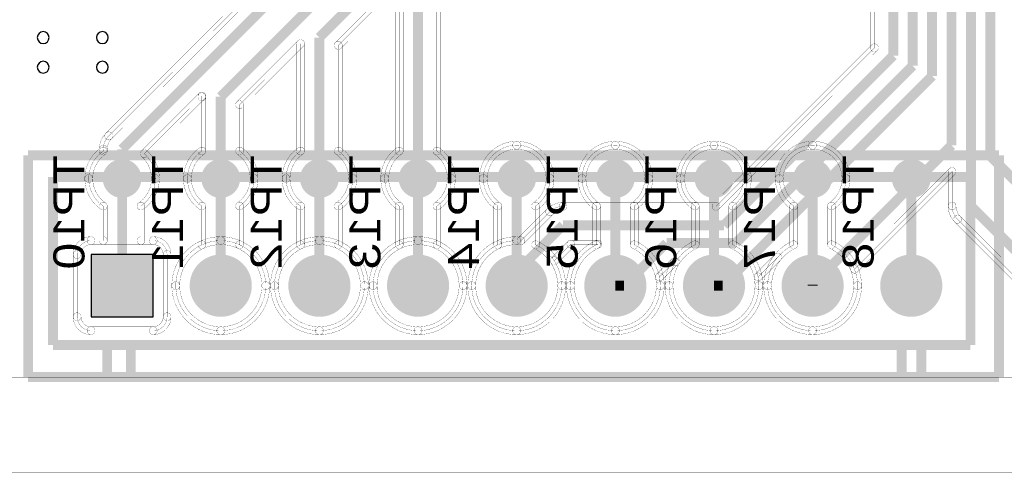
# Model space of a CAD drawing. Header units: millimetres. Extents: x -3.6 to 69.4, y -2.3 to 32.5.
# Tile 3 of 13: x 12.6 to 38, y -2.3 to 9.3. Entities that reach past the tile are written whole.
import ezdxf
from ezdxf.enums import TextEntityAlignment as Align

# ---------------------------------------------------------------- set-up
doc = ezdxf.new("R2010")
doc.units = ezdxf.units.MM
for name, color, linetype, true_color in [('Bottom Layer', 7, 'Continuous', 0x0000ff), ('Bottom Silkscreen Layer', 7, 'Continuous', 0x66cc33), ('Hole Layer', 7, 'Continuous', 0x222222), ('Top Layer', 7, 'Continuous', 0xff0000), ('Top Silkscreen Layer', 7, 'Continuous', 0xffcc00)]:
    doc.layers.add(name, color=color, linetype=linetype, true_color=true_color)
doc.styles.get("Standard").update_dxf_attribs({"font": 'arial.ttf'})

msp = doc.modelspace()

# ---------------------------------------------------------------- hatches: boundary and pattern name
at = {"layer": 'Bottom Layer'}
for points in [[(14.74, 5.265, 1), (15.74, 5.265, 1)], [(17.28, 5.265, 1), (18.28, 5.265, 1)], [(19.82, 5.265, 1), (20.82, 5.265, 1)], [(22.36, 5.265, 1), (23.36, 5.265, 1)], [(24.9, 5.265, 1), (25.9, 5.265, 1)], [(27.44, 5.265, 1), (28.44, 5.265, 1)], [(29.98, 5.265, 1), (30.98, 5.265, 1)], [(32.52, 5.265, 1), (33.52, 5.265, 1)], [(35.06, 5.265, 1), (36.06, 5.265, 1)], [(14.44, 3.311), (14.44, 1.711), (16.04, 1.711), (16.04, 3.311)], [(16.98, 2.51, 1), (18.58, 2.51, 1)], [(19.52, 2.51, 1), (21.12, 2.51, 1)], [(22.06, 2.51, 1), (23.66, 2.51, 1)], [(24.6, 2.51, 1), (26.2, 2.51, 1)], [(27.14, 2.51, 1), (28.74, 2.51, 1)], [(29.68, 2.51, 1), (31.28, 2.51, 1)], [(32.22, 2.51, 1), (33.82, 2.51, 1)], [(34.76, 2.51, 1), (36.36, 2.51, 1)]]:
    msp.add_hatch(color=256, dxfattribs=at).paths.add_polyline_path(points)
at = {"layer": 'Hole Layer'}
for points in [[(14.74, 2.511, 1), (15.74, 2.511, 1)], [(17.28, 2.51, 1), (18.28, 2.51, 1)], [(19.82, 2.51, 1), (20.82, 2.51, 1)], [(22.36, 2.51, 1), (23.36, 2.51, 1)], [(24.9, 2.51, 1), (25.9, 2.51, 1)], [(27.44, 2.51, 1), (28.44, 2.51, 1)], [(29.98, 2.51, 1), (30.98, 2.51, 1)], [(32.52, 2.51, 1), (33.52, 2.51, 1)], [(35.06, 2.51, 1), (36.06, 2.51, 1)]]:
    msp.add_hatch(color=256, dxfattribs=at).paths.add_polyline_path(points)
at = {"layer": 'Top Layer'}
for points in [[(14.44, 3.311), (14.44, 1.711), (16.04, 1.711), (16.04, 3.311)], [(16.98, 2.51, 1), (18.58, 2.51, 1)], [(19.52, 2.51, 1), (21.12, 2.51, 1)], [(22.06, 2.51, 1), (23.66, 2.51, 1)], [(24.6, 2.51, 1), (26.2, 2.51, 1)], [(27.14, 2.51, 1), (28.74, 2.51, 1)], [(29.68, 2.51, 1), (31.28, 2.51, 1)], [(32.22, 2.51, 1), (33.82, 2.51, 1)], [(34.76, 2.51, 1), (36.36, 2.51, 1)]]:
    msp.add_hatch(color=256, dxfattribs=at).paths.add_polyline_path(points)

# ---------------------------------------------------------------- linework, layer by layer
at = {"layer": 'Bottom Layer', "const_width": 0.00508}
msp.add_lwpolyline([(-2.032, 31.496), (-2.032, -1.27), (67.564, -1.27), (67.564, 31.496)], close=True, dxfattribs=at)
for points in [[(64.744, 9.357), (64.744, 0.257), (0.257, 0.257), (0.257, 9.357, 0.314172), (2, 8.142, 0.414214), (3.858, 10, 0.414214), (2, 11.858, 0.314172), (0.257, 10.643), (0.257, 19.357, 0.314172), (2, 18.142, 0.414214), (3.858, 20, 0.414214), (2, 21.858, 0.314172), (0.257, 20.643), (0.257, 29.744), (64.744, 29.744), (64.744, 20.643, 0.314172), (63, 21.858, 0.414214), (61.142, 20, 0.414214), (63, 18.142, 0.314172), (64.744, 19.357), (64.744, 10.643, 0.314172), (63, 11.858, 0.414214), (61.142, 10, 0.414214), (63, 8.142, 0.314172)], [(14.969, 6.291, -1), (14.825, 6.435), (25.315, 16.925, -1), (25.459, 16.781)], [(20.877, 8.617, -1), (20.733, 8.761), (22.316, 10.344, -1), (22.46, 10.2)], [(22.273, 10.16, -1), (22.477, 10.16), (22.477, 5.972, -1), (22.273, 5.972)], [(23.447, 5.972, -1), (23.244, 5.972), (23.244, 9.959, -1), (23.447, 9.959)], [(18.337, 7.093, -1), (18.193, 7.237), (19.763, 8.807, -1), (19.907, 8.663)], [(19.733, 8.735, -1), (19.936, 8.735), (19.936, 5.972, -1), (19.733, 5.972)], [(20.907, 5.972, -1), (20.704, 5.972), (20.704, 8.689, -1), (20.907, 8.689)], [(15.883, 5.833, -1), (15.739, 5.977), (17.224, 7.461, -1), (17.367, 7.317)], [(17.193, 7.366, -0.011917), (17.194, 7.394, -1), (17.397, 7.384, 0.011917), (17.396, 7.366, -1)], [(17.193, 7.366, -1), (17.396, 7.366), (17.396, 7.366, -1), (17.193, 7.366)], [(17.193, 7.366, -1), (17.396, 7.366), (17.396, 5.972, -1), (17.193, 5.972)], [(18.164, 7.165, -1), (18.367, 7.165), (18.367, 5.972, -1), (18.164, 5.972)], [(14.653, 6.02, -0.198912), (14.825, 6.435, -1), (14.969, 6.291, 0.198912), (14.856, 6.02, -1)], [(14.969, 6.291, -1), (14.825, 6.435), (14.825, 6.435, -1), (14.969, 6.291)], [(14.653, 6.02, -1), (14.856, 6.02), (14.856, 6.02, -1), (14.653, 6.02)], [(14.856, 5.972, -1), (14.653, 5.972), (14.653, 6.02, -1), (14.856, 6.02)], [(25.4, 1.352, 0.414214), (26.558, 2.51, 0.292586), (25.885, 3.562), (25.885, 4.557, 0.247355), (26.258, 5.265, 0.414214), (25.4, 6.123, 0.414214), (24.542, 5.265, 0.247355), (24.915, 4.557), (24.915, 3.562, 0.292586), (24.242, 2.51, 0.414214)], [(24.44, 5.265, -0.414214), (25.4, 6.224, -1), (25.4, 6.021, 0.414214), (24.644, 5.265, -1)], [(25.4, 6.224, -0.414214), (26.36, 5.265, -1), (26.157, 5.265, 0.414214), (25.4, 6.021, -1)], [(26.782, 2.51, 0.414214), (27.94, 1.352, 0.414214), (29.098, 2.51, 0.292586), (28.425, 3.562), (28.425, 4.557, 0.247355), (28.798, 5.265, 0.414214), (27.94, 6.123, 0.414214), (27.082, 5.265, 0.247355), (27.455, 4.557), (27.455, 3.562, 0.292586)], [(26.98, 5.265, -0.414214), (27.94, 6.224, -1), (27.94, 6.021, 0.414214), (27.184, 5.265, -1)], [(27.94, 6.224, -0.414214), (28.9, 5.265, -1), (28.697, 5.265, 0.414214), (27.94, 6.021, -1)], [(29.322, 2.51, 0.414214), (30.48, 1.352, 0.414214), (31.638, 2.51, 0.292586), (30.965, 3.562), (30.965, 4.557, 0.247355), (31.338, 5.265, 0.414214), (30.48, 6.123, 0.414214), (29.622, 5.265, 0.247355), (29.995, 4.557), (29.995, 3.562, 0.292586)], [(29.52, 5.265, -0.414214), (30.48, 6.224, -1), (30.48, 6.021, 0.414214), (29.724, 5.265, -1)], [(30.48, 6.224, -0.414214), (31.44, 5.265, -1), (31.237, 5.265, 0.414214), (30.48, 6.021, -1)], [(33.02, 1.352, 0.414214), (34.178, 2.51, 0.292586), (33.505, 3.562), (33.505, 4.557, 0.247355), (33.878, 5.265, 0.414214), (33.02, 6.123, 0.414214), (32.162, 5.265, 0.247355), (32.535, 4.557), (32.535, 3.562, 0.292586), (31.862, 2.51, 0.414214)], [(32.06, 5.265, -0.414214), (33.02, 6.224, -1), (33.02, 6.021, 0.414214), (32.264, 5.265, -1)], [(33.02, 6.224, -0.414214), (33.98, 5.265, -1), (33.777, 5.265, 0.414214), (33.02, 6.021, -1)], [(14.28, 5.265, -0.247355), (14.697, 6.056, -1), (14.812, 5.889, 0.247355), (14.483, 5.265, -1)], [(15.879, 5.981, -0.213779), (16.2, 5.265, -1), (15.997, 5.265, 0.213779), (15.744, 5.829, -1)], [(16.82, 5.265, -0.247355), (17.237, 6.056, -1), (17.352, 5.889, 0.247355), (17.023, 5.265, -1)], [(18.323, 6.056, -0.247355), (18.74, 5.265, -1), (18.537, 5.265, 0.247355), (18.208, 5.889, -1)], [(19.36, 5.265, -0.247355), (19.777, 6.056, -1), (19.892, 5.889, 0.247355), (19.563, 5.265, -1)], [(20.863, 6.056, -0.247355), (21.28, 5.265, -1), (21.077, 5.265, 0.247355), (20.748, 5.889, -1)], [(21.9, 5.265, -0.247355), (22.317, 6.056, -1), (22.432, 5.889, 0.247355), (22.104, 5.265, -1)], [(23.403, 6.056, -0.247355), (23.82, 5.265, -1), (23.617, 5.265, 0.247355), (23.288, 5.889, -1)], [(14.697, 4.473, -0.247355), (14.28, 5.265, -1), (14.483, 5.265, 0.247355), (14.812, 4.64, -1)], [(16.2, 5.265, -0.247355), (15.783, 4.473, -1), (15.668, 4.64, 0.247355), (15.997, 5.265, -1)], [(17.237, 4.473, -0.247355), (16.82, 5.265, -1), (17.023, 5.265, 0.247355), (17.352, 4.64, -1)], [(18.74, 5.265, -0.247355), (18.323, 4.473, -1), (18.208, 4.64, 0.247355), (18.537, 5.265, -1)], [(19.777, 4.473, -0.247355), (19.36, 5.265, -1), (19.563, 5.265, 0.247355), (19.892, 4.64, -1)], [(21.28, 5.265, -0.247355), (20.863, 4.473, -1), (20.748, 4.64, 0.247355), (21.077, 5.265, -1)], [(22.317, 4.473, -0.247355), (21.9, 5.265, -1), (22.104, 5.265, 0.247355), (22.432, 4.64, -1)], [(23.82, 5.265, -0.247355), (23.403, 4.473, -1), (23.288, 4.64, 0.247355), (23.617, 5.265, -1)], [(24.857, 4.473, -0.247355), (24.44, 5.265, -1), (24.644, 5.265, 0.247355), (24.972, 4.64, -1)], [(26.36, 5.265, -0.247355), (25.943, 4.473, -1), (25.828, 4.64, 0.247355), (26.157, 5.265, -1)], [(27.397, 4.473, -0.247355), (26.98, 5.265, -1), (27.184, 5.265, 0.247355), (27.512, 4.64, -1)], [(28.9, 5.265, -0.247355), (28.483, 4.473, -1), (28.368, 4.64, 0.247355), (28.697, 5.265, -1)], [(29.937, 4.473, -0.247355), (29.52, 5.265, -1), (29.724, 5.265, 0.247355), (30.052, 4.64, -1)], [(31.44, 5.265, -0.247355), (31.023, 4.473, -1), (30.908, 4.64, 0.247355), (31.237, 5.265, -1)], [(32.477, 4.473, -0.247355), (32.06, 5.265, -1), (32.264, 5.265, 0.247355), (32.592, 4.64, -1)], [(33.98, 5.265, -0.247355), (33.563, 4.473, -1), (33.448, 4.64, 0.247355), (33.777, 5.265, -1)], [(14.653, 4.557, -1), (14.856, 4.557), (14.856, 3.669, -1), (14.653, 3.669)], [(15.827, 3.669, -1), (15.624, 3.669), (15.624, 4.557, -1), (15.827, 4.557)], [(17.193, 4.557, -1), (17.396, 4.557), (17.396, 3.562, -1), (17.193, 3.562)], [(18.367, 3.562, -1), (18.164, 3.562), (18.164, 4.557, -1), (18.367, 4.557)], [(19.733, 4.557, -1), (19.936, 4.557), (19.936, 3.562, -1), (19.733, 3.562)], [(20.907, 3.562, -1), (20.704, 3.562), (20.704, 4.557, -1), (20.907, 4.557)], [(22.273, 4.557, -1), (22.477, 4.557), (22.477, 3.562, -1), (22.273, 3.562)], [(23.447, 3.562, -1), (23.244, 3.562), (23.244, 4.557, -1), (23.447, 4.557)], [(24.813, 4.557, -1), (25.017, 4.557), (25.017, 3.562, -1), (24.813, 3.562)], [(25.987, 3.562, -1), (25.784, 3.562), (25.784, 4.557, -1), (25.987, 4.557)], [(27.353, 4.557, -1), (27.557, 4.557), (27.557, 3.562, -1), (27.353, 3.562)], [(28.527, 3.562, -1), (28.324, 3.562), (28.324, 4.557, -1), (28.527, 4.557)], [(29.893, 4.557, -1), (30.097, 4.557), (30.097, 3.562, -1), (29.893, 3.562)], [(31.067, 3.562, -1), (30.864, 3.562), (30.864, 4.557, -1), (31.067, 4.557)], [(32.433, 4.557, -1), (32.637, 4.557), (32.637, 3.562, -1), (32.433, 3.562)], [(33.607, 3.562, -1), (33.404, 3.562), (33.404, 4.557, -1), (33.607, 4.557)], [(13.98, 3.311, -0.414214), (14.44, 3.77, -1), (14.44, 3.567, 0.414214), (14.183, 3.311, -1)], [(14.44, 3.567, -1), (14.44, 3.77), (14.755, 3.77, -1), (14.755, 3.567)], [(15.725, 3.567, -1), (15.725, 3.77), (16.04, 3.77, -1), (16.04, 3.567)], [(16.04, 3.77, -0.414214), (16.5, 3.311, -1), (16.297, 3.311, 0.414214), (16.04, 3.567, -1)], [(16.52, 2.51, -0.292586), (17.252, 3.654, -1), (17.337, 3.47, 0.292586), (16.723, 2.51, -1)], [(18.308, 3.654, -0.292586), (19.04, 2.51, -1), (18.837, 2.51, 0.292586), (18.223, 3.47, -1)], [(19.06, 2.51, -0.292586), (19.792, 3.654, -1), (19.877, 3.47, 0.292586), (19.264, 2.51, -1)], [(20.848, 3.654, -0.292586), (21.58, 2.51, -1), (21.377, 2.51, 0.292586), (20.763, 3.47, -1)], [(21.6, 2.51, -0.292586), (22.332, 3.654, -1), (22.417, 3.47, 0.292586), (21.804, 2.51, -1)], [(23.388, 3.654, -0.292586), (24.12, 2.51, -1), (23.917, 2.51, 0.292586), (23.303, 3.47, -1)], [(24.14, 2.51, -0.292586), (24.872, 3.654, -1), (24.957, 3.47, 0.292586), (24.344, 2.51, -1)], [(25.928, 3.654, -0.292586), (26.66, 2.51, -1), (26.457, 2.51, 0.292586), (25.843, 3.47, -1)], [(26.68, 2.51, -0.292586), (27.412, 3.654, -1), (27.497, 3.47, 0.292586), (26.884, 2.51, -1)], [(28.468, 3.654, -0.292586), (29.2, 2.51, -1), (28.997, 2.51, 0.292586), (28.383, 3.47, -1)], [(29.22, 2.51, -0.292586), (29.952, 3.654, -1), (30.037, 3.47, 0.292586), (29.424, 2.51, -1)], [(31.008, 3.654, -0.292586), (31.74, 2.51, -1), (31.537, 2.51, 0.292586), (30.923, 3.47, -1)], [(31.76, 2.51, -0.292586), (32.492, 3.654, -1), (32.577, 3.47, 0.292586), (31.964, 2.51, -1)], [(33.548, 3.654, -0.292586), (34.28, 2.51, -1), (34.077, 2.51, 0.292586), (33.463, 3.47, -1)], [(13.98, 3.311, -1), (14.183, 3.311), (14.183, 1.711, -1), (13.98, 1.711)], [(16.5, 1.711, -1), (16.297, 1.711), (16.297, 3.311, -1), (16.5, 3.311)], [(17.78, 1.251, -0.414214), (16.52, 2.51, -1), (16.723, 2.51, 0.414214), (17.78, 1.454, -1)], [(19.04, 2.51, -0.414214), (17.78, 1.251, -1), (17.78, 1.454, 0.414214), (18.837, 2.51, -1)], [(20.32, 1.251, -0.414214), (19.06, 2.51, -1), (19.264, 2.51, 0.414214), (20.32, 1.454, -1)], [(21.58, 2.51, -0.414214), (20.32, 1.251, -1), (20.32, 1.454, 0.414214), (21.377, 2.51, -1)], [(22.86, 1.251, -0.414214), (21.6, 2.51, -1), (21.804, 2.51, 0.414214), (22.86, 1.454, -1)], [(24.12, 2.51, -0.414214), (22.86, 1.251, -1), (22.86, 1.454, 0.414214), (23.917, 2.51, -1)], [(25.4, 1.251, -0.414214), (24.14, 2.51, -1), (24.344, 2.51, 0.414214), (25.4, 1.454, -1)], [(26.66, 2.51, -0.414214), (25.4, 1.251, -1), (25.4, 1.454, 0.414214), (26.457, 2.51, -1)], [(27.94, 1.251, -0.414214), (26.68, 2.51, -1), (26.884, 2.51, 0.414214), (27.94, 1.454, -1)], [(29.2, 2.51, -0.414214), (27.94, 1.251, -1), (27.94, 1.454, 0.414214), (28.997, 2.51, -1)], [(30.48, 1.251, -0.414214), (29.22, 2.51, -1), (29.424, 2.51, 0.414214), (30.48, 1.454, -1)], [(31.74, 2.51, -0.414214), (30.48, 1.251, -1), (30.48, 1.454, 0.414214), (31.537, 2.51, -1)], [(33.02, 1.251, -0.414214), (31.76, 2.51, -1), (31.964, 2.51, 0.414214), (33.02, 1.454, -1)], [(34.28, 2.51, -0.414214), (33.02, 1.251, -1), (33.02, 1.454, 0.414214), (34.077, 2.51, -1)], [(14.44, 1.251, -0.414214), (13.98, 1.711, -1), (14.183, 1.711, 0.414214), (14.44, 1.454, -1)], [(16.5, 1.711, -0.414214), (16.04, 1.251, -1), (16.04, 1.454, 0.414214), (16.297, 1.711, -1)], [(14.44, 1.251, -1), (14.44, 1.454), (16.04, 1.454, -1), (16.04, 1.251)], [(0.257, 0.155, -1), (0.257, 0.358), (64.744, 0.358, -1), (64.744, 0.155)]]:
    msp.add_lwpolyline(points, format="xyb", close=True, dxfattribs=at)
for points in [[(25.387, 16.853), (14.897, 6.363), (14.897, 6.363, 0.198912), (14.755, 6.02), (14.755, 6.02), (14.755, 5.972, 0.247355), (14.382, 5.265, 0.247355), (14.755, 4.557), (14.755, 3.669), (14.44, 3.669, 0.414214), (14.082, 3.311), (14.082, 1.711, 0.414214), (14.44, 1.353), (16.04, 1.353, 0.414214), (16.398, 1.711), (16.398, 3.311, 0.414214), (16.04, 3.669), (15.725, 3.669), (15.725, 4.557, 0.247355), (16.098, 5.265, 0.213779), (15.811, 5.905), (17.295, 7.389, 0.011917), (17.295, 7.366), (17.295, 7.366), (17.295, 5.972, 0.247355), (16.922, 5.265, 0.247355), (17.295, 4.557), (17.295, 3.562, 0.292586), (16.622, 2.51, 0.414214), (17.78, 1.352, 0.414214), (18.938, 2.51, 0.292586), (18.265, 3.562), (18.265, 4.557, 0.247355), (18.638, 5.265, 0.247355), (18.265, 5.972), (18.265, 7.165), (19.835, 8.735), (19.835, 5.972, 0.247355), (19.462, 5.265, 0.247355), (19.835, 4.557), (19.835, 3.562, 0.292586), (19.162, 2.51, 0.414214), (20.32, 1.352, 0.414214), (21.478, 2.51, 0.292586), (20.805, 3.562), (20.805, 4.557, 0.247355), (21.178, 5.265, 0.247355), (20.805, 5.972), (20.805, 8.689), (22.388, 10.272, 0.05822)], [(22.375, 10.16), (22.375, 5.972, 0.247355), (22.002, 5.265, 0.247355), (22.375, 4.557), (22.375, 3.562, 0.292586), (21.702, 2.51, 0.414214), (22.86, 1.352, 0.414214), (24.018, 2.51, 0.292586), (23.345, 3.562), (23.345, 4.557, 0.247355), (23.718, 5.265, 0.247355), (23.345, 5.972), (23.345, 9.959)]]:
    msp.add_lwpolyline(points, format="xyb", dxfattribs=at)
at = {"layer": 'Bottom Layer', "const_width": 0.254}
for points in [[(25.73, 16.51), (15.24, 6.02)], [(26.162, 15.748), (17.78, 7.366)], [(26.416, 14.986), (20.32, 8.89)], [(22.86, 10.16), (22.86, 5.265)], [(20.32, 8.89), (20.32, 5.265)], [(17.78, 7.366), (17.78, 5.265)], [(15.24, 6.02), (15.24, 5.265)], [(15.24, 5.265), (15.24, 2.511)], [(17.78, 5.265), (17.78, 2.51)], [(20.32, 5.265), (20.32, 2.51)], [(22.86, 5.265), (22.86, 2.51)], [(25.4, 5.265), (25.4, 2.51)], [(27.94, 5.265), (27.94, 2.51)], [(30.48, 5.265), (30.48, 2.51)], [(33.02, 5.265), (33.02, 2.51)], [(35.56, 5.265), (35.56, 2.51)]]:
    msp.add_lwpolyline(points, dxfattribs=at)
at = {"layer": 'Bottom Layer'}
msp.add_lwpolyline([(14.44, 3.311), (14.44, 1.711), (16.04, 1.711), (16.04, 3.311)], close=True, dxfattribs=at)
at = {"layer": 'Hole Layer'}
for points in [[(13.056, 8.89, 1), (13.36, 8.89, 1)], [(13.056, 8.128, 1), (13.36, 8.128, 1)]]:
    msp.add_lwpolyline(points, format="xyb", close=True, dxfattribs=at)
for points in [[(14.58, 8.89, 1), (14.884, 8.89), (14.884, 8.89, 1), (14.58, 8.89)], [(14.58, 8.128, 1), (14.884, 8.128), (14.884, 8.128, 1), (14.58, 8.128)]]:
    msp.add_lwpolyline(points, format="xyb", dxfattribs=at)
at = {"layer": 'Top Layer', "const_width": 0.00508}
msp.add_lwpolyline([(-3.556, 32.512), (-3.556, -2.286), (68.58, -2.286), (68.58, 32.512)], close=True, dxfattribs=at)
at = {"layer": 'Top Layer'}
for points, const_width in [([(35.096, 10.75), (35.096, 8.426)], 0.254), ([(35.596, 8.164), (35.596, 10.75)], 0.254), ([(36.096, 7.902), (36.096, 10.75)], 0.254), ([(36.596, 10.75), (36.596, 6.116)], 0.254), ([(37.096, 10.75), (37.096, 4.56)], 0.254), ([(37.596, 10.75), (37.596, 5.838)], 0.254), ([(35.096, 8.426), (30.734, 4.064)], 0.254), ([(31.039, 3.607), (35.596, 8.164)], 0.254), ([(30.705, 2.51), (36.096, 7.902)], 0.254), ([(36.596, 6.116), (33.02, 2.54)], 0.254), ([(37.596, 5.838), (39.844, 3.59)], 0.254), ([(37.096, 4.56), (39.145, 2.511)], 0.254), ([(26.594, 4.064), (25.4, 2.87)], 0.254), ([(30.734, 4.064), (26.594, 4.064)], 0.254), ([(28.165, 2.51), (29.261, 3.607)], 0.254), ([(29.261, 3.607), (31.039, 3.607)], 0.254), ([(25.4, 2.87), (25.4, 2.51)], 0.254), ([(27.94, 2.51), (28.165, 2.51)], 0.254), ([(30.48, 2.51), (30.705, 2.51)], 0.254), ([(33.02, 2.54), (33.02, 2.51)], 0.254), ([(64.744, 0.257), (0.257, 0.257)], 0.00508)]:
    msp.add_lwpolyline(points, dxfattribs=dict(at, const_width=const_width))
at = {"layer": 'Top Layer', "const_width": 0.00508}
for points in [[(34.509, 10.047, -1), (34.712, 10.047), (34.712, 8.627, -1), (34.509, 8.627)], [(30.605, 4.477, -1), (30.461, 4.621), (34.539, 8.699, -1), (34.683, 8.555)], [(34.17, 2.861, -1), (34.027, 3.004), (36.539, 5.516, -1), (36.683, 5.373)], [(36.509, 5.445, -1), (36.712, 5.445), (36.712, 4.56, -1), (36.509, 4.56)], [(26.179, 4.479, -0.198912), (26.594, 4.651, -1), (26.594, 4.448, 0.198912), (26.323, 4.335, -1)], [(26.594, 4.448, -1), (26.594, 4.651), (30.533, 4.651, -1), (30.533, 4.448)], [(26.594, 4.448, -1), (26.594, 4.651), (26.594, 4.651, -1), (26.594, 4.448)], [(36.509, 4.56, -1), (36.712, 4.56), (36.712, 4.56, -1), (36.509, 4.56)], [(36.681, 4.145, -0.198912), (36.509, 4.56, -1), (36.712, 4.56, 0.198912), (36.825, 4.289, -1)], [(25.58, 3.592, -1), (25.436, 3.735), (26.179, 4.479, -1), (26.323, 4.335)], [(26.323, 4.335, -1), (26.179, 4.479), (26.179, 4.479, -1), (26.323, 4.335)], [(36.681, 4.145, -1), (36.825, 4.289), (36.825, 4.289, -1), (36.681, 4.145)], [(36.681, 4.145, -1), (36.825, 4.289), (38.874, 2.24, -1), (38.73, 2.096)], [(13.98, 3.311, -0.414214), (14.44, 3.77, -1), (14.44, 3.567, 0.414214), (14.183, 3.311, -1)], [(14.082, 1.711, 0.414214), (14.44, 1.353), (16.04, 1.353, 0.414214), (16.398, 1.711), (16.398, 3.311, 0.414214), (16.04, 3.669), (14.44, 3.669, 0.414214), (14.082, 3.311)], [(14.44, 3.567, -1), (14.44, 3.77), (16.04, 3.77, -1), (16.04, 3.567)], [(16.04, 3.77, -0.414214), (16.5, 3.311, -1), (16.297, 3.311, 0.414214), (16.04, 3.567, -1)], [(16.52, 2.51, -0.414214), (17.78, 3.77, -1), (17.78, 3.567, 0.414214), (16.723, 2.51, -1)], [(17.78, 1.352, 0.414214), (18.938, 2.51, 0.414214), (17.78, 3.669, 0.414214), (16.622, 2.51, 0.414214)], [(17.78, 3.77, -0.414214), (19.04, 2.51, -1), (18.837, 2.51, 0.414214), (17.78, 3.567, -1)], [(19.06, 2.51, -0.414214), (20.32, 3.77, -1), (20.32, 3.567, 0.414214), (19.264, 2.51, -1)], [(19.162, 2.51, 0.414214), (20.32, 1.352, 0.414214), (21.478, 2.51, 0.414214), (20.32, 3.669, 0.414214)], [(20.32, 3.77, -0.414214), (21.58, 2.51, -1), (21.377, 2.51, 0.414214), (20.32, 3.567, -1)], [(21.6, 2.51, -0.414214), (22.86, 3.77, -1), (22.86, 3.567, 0.414214), (21.804, 2.51, -1)], [(22.86, 1.352, 0.414214), (24.018, 2.51, 0.414214), (22.86, 3.669, 0.414214), (21.702, 2.51, 0.414214)], [(22.86, 3.77, -0.414214), (24.12, 2.51, -1), (23.917, 2.51, 0.414214), (22.86, 3.567, -1)], [(24.14, 2.51, -0.414214), (25.4, 3.77, -1), (25.4, 3.567, 0.414214), (24.344, 2.51, -1)], [(25.4, 3.77, -0.023309), (25.517, 3.765, -1), (25.498, 3.562, 0.023309), (25.4, 3.567, -1)], [(26.438, 3.078, -1), (26.294, 3.221), (26.723, 3.651, -1), (26.867, 3.507)], [(26.68, 2.51, -0.302361), (27.454, 3.673, -1), (27.532, 3.485, 0.302361), (26.884, 2.51, -1)], [(26.795, 3.477, -1), (26.795, 3.68), (27.493, 3.68, -1), (27.493, 3.477)], [(13.98, 3.311, -1), (14.183, 3.311), (14.183, 1.711, -1), (13.98, 1.711)], [(16.5, 1.711, -1), (16.297, 1.711), (16.297, 3.311, -1), (16.5, 3.311)], [(31.688, 2.664, -1), (31.544, 2.808), (32.051, 3.314, -1), (32.194, 3.17)], [(31.76, 2.51, -0.172658), (32.044, 3.306, -1), (32.201, 3.178, 0.172658), (31.964, 2.51, -1)], [(26.451, 3.206, -0.147168), (26.66, 2.51, -1), (26.457, 2.51, 0.147168), (26.281, 3.093, -1)], [(29.148, 2.664, -1), (29.004, 2.808), (29.39, 3.194, -1), (29.534, 3.05)], [(29.22, 2.51, -0.139882), (29.41, 3.175, -1), (29.583, 3.068, 0.139882), (29.424, 2.51, -1)], [(29.462, 3.02, -1), (29.462, 3.223), (29.496, 3.223, -1), (29.496, 3.02)], [(29.176, 2.756, -0.049009), (29.2, 2.51, -1), (28.997, 2.51, 0.049009), (28.976, 2.716, -1)], [(31.716, 2.756, -0.049009), (31.74, 2.51, -1), (31.537, 2.51, 0.049009), (31.516, 2.716, -1)], [(34.193, 2.969, -0.093502), (34.28, 2.51, -1), (34.077, 2.51, 0.093502), (34.004, 2.895, -1)], [(17.78, 1.251, -0.414214), (16.52, 2.51, -1), (16.723, 2.51, 0.414214), (17.78, 1.454, -1)], [(19.04, 2.51, -0.414214), (17.78, 1.251, -1), (17.78, 1.454, 0.414214), (18.837, 2.51, -1)], [(20.32, 1.251, -0.414214), (19.06, 2.51, -1), (19.264, 2.51, 0.414214), (20.32, 1.454, -1)], [(21.58, 2.51, -0.414214), (20.32, 1.251, -1), (20.32, 1.454, 0.414214), (21.377, 2.51, -1)], [(22.86, 1.251, -0.414214), (21.6, 2.51, -1), (21.804, 2.51, 0.414214), (22.86, 1.454, -1)], [(24.12, 2.51, -0.414214), (22.86, 1.251, -1), (22.86, 1.454, 0.414214), (23.917, 2.51, -1)], [(25.4, 1.251, -0.414214), (24.14, 2.51, -1), (24.344, 2.51, 0.414214), (25.4, 1.454, -1)], [(26.66, 2.51, -0.414214), (25.4, 1.251, -1), (25.4, 1.454, 0.414214), (26.457, 2.51, -1)], [(27.94, 1.251, -0.414214), (26.68, 2.51, -1), (26.884, 2.51, 0.414214), (27.94, 1.454, -1)], [(29.2, 2.51, -0.414214), (27.94, 1.251, -1), (27.94, 1.454, 0.414214), (28.997, 2.51, -1)], [(30.48, 1.251, -0.414214), (29.22, 2.51, -1), (29.424, 2.51, 0.414214), (30.48, 1.454, -1)], [(31.74, 2.51, -0.414214), (30.48, 1.251, -1), (30.48, 1.454, 0.414214), (31.537, 2.51, -1)], [(33.02, 1.251, -0.414214), (31.76, 2.51, -1), (31.964, 2.51, 0.414214), (33.02, 1.454, -1)], [(34.28, 2.51, -0.414214), (33.02, 1.251, -1), (33.02, 1.454, 0.414214), (34.077, 2.51, -1)], [(14.44, 1.251, -0.414214), (13.98, 1.711, -1), (14.183, 1.711, 0.414214), (14.44, 1.454, -1)], [(16.5, 1.711, -0.414214), (16.04, 1.251, -1), (16.04, 1.454, 0.414214), (16.297, 1.711, -1)], [(14.44, 1.251, -1), (14.44, 1.454), (16.04, 1.454, -1), (16.04, 1.251)], [(0.257, 0.155, -1), (0.257, 0.358), (64.744, 0.358, -1), (64.744, 0.155)]]:
    msp.add_lwpolyline(points, format="xyb", close=True, dxfattribs=at)
msp.add_lwpolyline([(34.611, 10.047), (34.611, 8.627), (30.533, 4.549), (26.594, 4.549), (26.594, 4.549, 0.198912), (26.251, 4.407), (26.251, 4.407), (25.508, 3.664, 0.023309), (25.4, 3.669, 0.414214), (24.242, 2.51, 0.414214), (25.4, 1.352, 0.414214), (26.558, 2.51, 0.147168), (26.366, 3.15), (26.795, 3.579), (27.493, 3.579, 0.302361), (26.782, 2.51, 0.414214), (27.94, 1.352, 0.414214), (29.098, 2.51, 0.049009), (29.076, 2.736), (29.462, 3.122), (29.496, 3.122, 0.139882), (29.322, 2.51, 0.414214), (30.48, 1.352, 0.414214), (31.638, 2.51, 0.049009), (31.616, 2.736), (32.122, 3.242, 0.172658), (31.862, 2.51, 0.414214), (33.02, 1.352, 0.414214), (34.178, 2.51, 0.093502), (34.099, 2.932), (36.611, 5.445), (36.611, 4.56), (36.611, 4.56, 0.198912), (36.753, 4.217), (36.753, 4.217), (38.802, 2.168)], format="xyb", dxfattribs=at)
at = {"layer": 'Top Layer'}
msp.add_lwpolyline([(14.44, 3.311), (14.44, 1.711), (16.04, 1.711), (16.04, 3.311)], close=True, dxfattribs=at)
at = {"layer": 'Top Silkscreen Layer', "const_width": 0.254}
for points in [[(12.82, 5.861), (37.82, 5.861)], [(12.82, 0.161), (12.82, 5.861)], [(12.82, 5.861), (37.82, 5.861)], [(12.82, 0.161), (12.82, 5.861)], [(37.82, 5.861), (37.82, 0.161)], [(37.82, 5.861), (37.82, 0.161)], [(13.462, 5.305), (13.462, 0.987)], [(37.084, 5.305), (13.462, 5.305)], [(13.462, 5.305), (13.462, 0.987)], [(37.084, 5.305), (13.462, 5.305)], [(37.084, 0.987), (37.084, 5.305)], [(37.084, 0.987), (37.084, 5.305)], [(13.462, 0.987), (37.084, 0.987)], [(13.462, 0.987), (37.084, 0.987)], [(14.855, 0.987), (14.855, 0.161)], [(14.855, 0.987), (14.855, 0.161)], [(15.465, 0.987), (15.465, 0.161)], [(15.465, 0.987), (15.465, 0.161)], [(35.311, 0.987), (35.311, 0.161)], [(35.311, 0.987), (35.311, 0.161)], [(35.819, 0.987), (35.819, 0.161)], [(35.819, 0.987), (35.819, 0.161)], [(37.82, 0.161), (12.82, 0.161)], [(37.82, 0.161), (12.82, 0.161)]]:
    msp.add_lwpolyline(points, dxfattribs=at)

# ---------------------------------------------------------------- texts
at = {"layer": 'Bottom Silkscreen Layer', "text_generation_flag": 2, "width": 1.1}
for s, p in [('TP10', (14.511, 5.866)), ('TP11', (17.051, 5.866)), ('TP12', (19.591, 5.866)), ('TP13', (22.131, 5.866)), ('TP14', (24.671, 5.866)), ('TP15', (27.211, 5.866)), ('TP16', (29.751, 5.866)), ('TP17', (32.291, 5.866)), ('TP18', (34.831, 5.866))]:
    msp.add_text(s, height=0.8001, rotation=90, dxfattribs=at).set_placement(p, align=Align.BOTTOM_LEFT)

doc.saveas('drawing.dxf')
